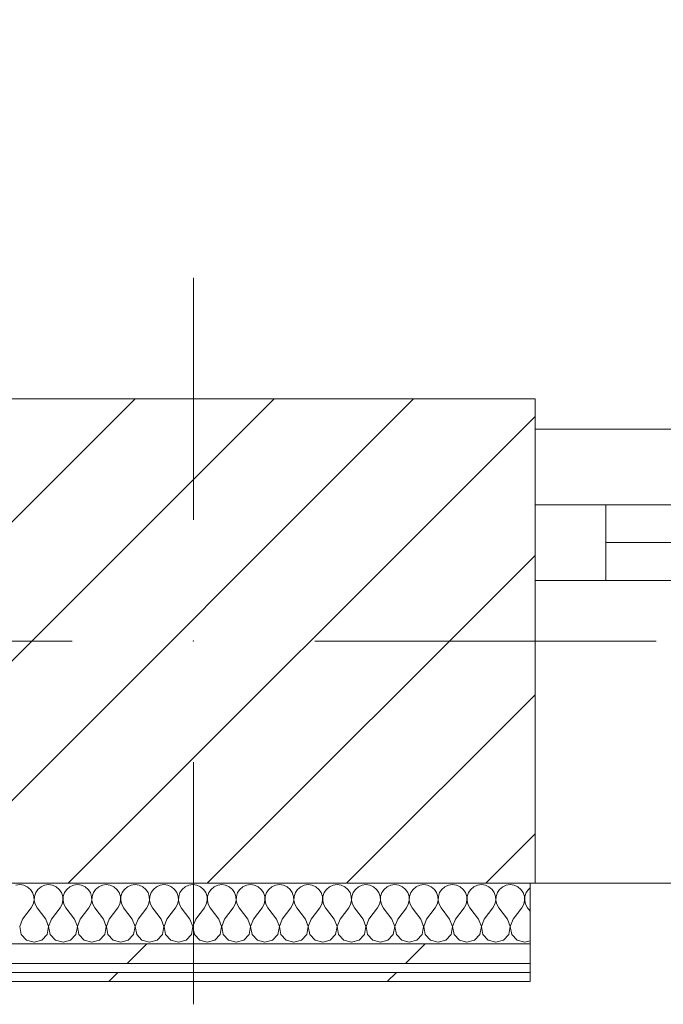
# Model space of a CAD drawing. Header units: millimetres. Extents: x -30280 to 19093, y -18706 to 4378.
# Tile 193 of 206: x -3638 to -3213, y -12419 to -11769. Entities that reach past the tile are written whole.
import ezdxf

# ---------------------------------------------------------------- set-up
doc = ezdxf.new("R2010")
doc.units = ezdxf.units.MM
doc.header["$MEASUREMENT"] = 0
doc.linetypes.add('Wipeout_Contour', pattern=[1000, 0, -1000])
for name, color, linetype in [('02_ACAB_Anotacio Portes', 7, 'Continuous'), ('10_ESTR_Pilars', 7, 'Continuous'), ('12_FAÇ_Façana', 7, 'Continuous'), ('Nuevo_08_E_Envans secs', 7, 'Continuous'), ('Ventanas Archicad', 7, 'Continuous')]:
    doc.layers.add(name, color=color, linetype=linetype)
for name, color, linetype, lineweight in [('02_ACAB_Anotacio Portes_Pluma_Nº__46', 5, 'Continuous', 5), ('10_ESTR_Pilars_Pluma_Nº__20', 1, 'Continuous', 5), ('10_ESTR_Pilars_Pluma_Nº__28', 7, 'Continuous', 20), ('10_ESTR_Pilars_Pluma_Nº__42', 8, 'Continuous', 25), ('12_FAÇ_Façana_Pluma_Nº__1', 7, 'Continuous', 5), ('12_FAÇ_Façana_Pluma_Nº__7', 7, 'Continuous', 5), ('Nuevo_08_E_Envans secs_Pluma_Nº__1', 7, 'Continuous', 5), ('Ventanas Archicad_Pluma_Nº__1', 7, 'Continuous', 5), ('Ventanas Archicad_Pluma_Nº__7', 7, 'Continuous', 5)]:
    doc.layers.add(name, color=color, linetype=linetype, lineweight=lineweight)
for name, color, linetype, lineweight, true_color in [('12_FAÇ_Façana_Pluma_Nº__102', 7, 'Continuous', 5, 0xcccccc), ('Nuevo_08_E_Envans secs_Pluma_Nº__102', 7, 'Continuous', 5, 0xcccccc), ('Nuevo_08_E_Envans secs_Pluma_Nº__171', 171, 'Continuous', 13, 0xaaaaff), ('Nuevo_08_E_Envans secs_Pluma_Nº__177', 7, 'Continuous', 15, 0xf7e046)]:
    doc.layers.add(name, color=color, linetype=linetype, lineweight=lineweight, true_color=true_color)
doc.styles.add('Estilo_Generado_1', font='arial.ttf')
pattern_1 = [(45, (0, 0), (-183.848, 183.848), [195, -65]), (45, (7e-14, 183.85), (-183.8478, 183.8478), [195, -65])]

# ---------------------------------------------------------------- blocks, each defined once
blk = doc.blocks.new('Ventana Vertical Multi-Faja 27')
at = {"layer": 'Ventanas Archicad_Pluma_Nº__1', "color": 7, "linetype": 'Continuous', "lineweight": 5}
for p, q in [((-600, 50), (600, 50)), ((-600, 0), (-550, 0)), ((-550, 0), (-550, -50)), ((-550, 0), (550, 0)), ((-550, -25), (550, -25)), ((-550, -50), (-600, -50)), ((550, -50), (-550, -50)), ((-600, -180), (-600, -155)), ((-600, -250), (600, -250))]:
    blk.add_line(p, q, dxfattribs=at)
at = {"layer": 'Ventanas Archicad_Pluma_Nº__7', "color": 7, "linetype": 'Continuous', "lineweight": 5}
for p, q in [((-600, 50), (-600, 30)), ((-600, 30), (-600, 0)), ((-600, 30), (-600, 0)), ((-600, 0), (-600, -50)), ((-600, 0), (-600, -50)), ((-600, 0), (-600, -50)), ((-600, 0), (-600, -50)), ((-600, -50), (-600, -80)), ((-600, -50), (-600, -80)), ((-600, -80), (-600, -155)), ((-600, -80), (-600, -155)), ((-600, -180), (-600, -230)), ((-600, -230), (-600, -250))]:
    blk.add_line(p, q, dxfattribs=at)
blk = doc.blocks.new('Muro_2_1', base_point=(-1681.11, -12338.98))
at = {"layer": '12_FAÇ_Façana', "linetype": 'Continuous', "lineweight": 0, "true_color": 0x000000}
h = blk.add_hatch(dxfattribs=at)
h.set_pattern_fill('Yeso_0001', color=18, style=0, pattern_type=2)
h.set_pattern_definition([(0, (0, 0), (0, 75), [0, -75])])
h.paths.add_polyline_path([(-3301.11, -12268.98), (-3301.11, -12243.98), (-3411.11, -12243.98), (-3411.11, -12268.98)])
at = {"layer": '12_FAÇ_Façana_Pluma_Nº__102', "linetype": 'Continuous', "lineweight": 0, "true_color": 0xe5e5e5}
blk.add_hatch(color=254, dxfattribs=at).paths.add_polyline_path([(-3411.11, -12168.98), (-3411.11, -12243.98), (-3301.11, -12243.98), (-3301.11, -12058.98)])
at = {"layer": '12_FAÇ_Façana_Pluma_Nº__1', "color": 7, "linetype": 'Continuous', "lineweight": 5}
for p, q in [((-3411.11, -12243.98), (-3411.11, -12268.98)), ((-3301.11, -12243.98), (-3411.11, -12243.98)), ((-3301.11, -12268.98), (-3301.11, -12243.98)), ((-3411.11, -12268.98), (-3301.11, -12268.98))]:
    blk.add_line(p, q, dxfattribs=at)
at = {"layer": '12_FAÇ_Façana_Pluma_Nº__7', "color": 7, "linetype": 'Continuous', "lineweight": 5}
for p, q in [((-3301.11, -12038.98), (-3301.11, -12058.98)), ((-3301.11, -12058.98), (-3301.11, -12088.98)), ((-3301.11, -12058.98), (-3301.11, -12088.98)), ((-3301.11, -12088.98), (-3301.11, -12138.98)), ((-3301.11, -12088.98), (-3301.11, -12138.98)), ((-3301.11, -12138.98), (-3301.11, -12168.98)), ((-3301.11, -12138.98), (-3301.11, -12168.98)), ((-3411.11, -12168.98), (-3411.11, -12243.98)), ((-3301.11, -12168.98), (-3301.11, -12243.98)), ((-3301.11, -12168.98), (-3301.11, -12243.98)), ((-3301.11, -12268.98), (-3301.11, -12318.98)), ((-3301.11, -12318.98), (-3301.11, -12338.98))]:
    blk.add_line(p, q, dxfattribs=at)
at = {"layer": 'Ventanas Archicad', "color": 253, "linetype": 'Continuous', "lineweight": 5, "true_color": 0xa4a4a6, "zscale": 1000}
blk.add_blockref('Ventana Vertical Multi-Faja 27', (-2701.11, -12088.98), dxfattribs=at)
blk = doc.blocks.new('*X471')
at = {"layer": 'Nuevo_08_E_Envans secs_Pluma_Nº__102', "color": 254, "linetype": 'Continuous', "lineweight": 5, "true_color": 0xcccccc}
for p, q in [((-3638.1, -12339.93), (-3640.7, -12340.29)), ((-3635.49, -12340.29), (-3638.1, -12339.93)), ((-3633.09, -12341.35), (-3635.49, -12340.29)), ((-3631.06, -12343.03), (-3633.09, -12341.35)), ((-3629.58, -12345.19), (-3631.06, -12343.03)), ((-3628.74, -12347.68), (-3629.58, -12345.19)), ((-3627.57, -12345.19), (-3628.41, -12347.68)), ((-3626.08, -12343.03), (-3627.57, -12345.19)), ((-3624.05, -12341.35), (-3626.08, -12343.03)), ((-3621.65, -12340.29), (-3624.05, -12341.35)), ((-3619.05, -12339.93), (-3621.65, -12340.29)), ((-3616.45, -12340.29), (-3619.05, -12339.93)), ((-3614.04, -12341.35), (-3616.45, -12340.29)), ((-3612.02, -12343.03), (-3614.04, -12341.35)), ((-3610.53, -12345.19), (-3612.02, -12343.03)), ((-3609.69, -12347.68), (-3610.53, -12345.19)), ((-3608.52, -12345.19), (-3609.36, -12347.68)), ((-3607.03, -12343.03), (-3608.52, -12345.19)), ((-3605.01, -12341.35), (-3607.03, -12343.03)), ((-3602.6, -12340.29), (-3605.01, -12341.35)), ((-3600, -12339.93), (-3602.6, -12340.29)), ((-3597.4, -12340.29), (-3600, -12339.93)), ((-3594.99, -12341.35), (-3597.4, -12340.29)), ((-3592.97, -12343.03), (-3594.99, -12341.35)), ((-3591.48, -12345.19), (-3592.97, -12343.03)), ((-3590.64, -12347.68), (-3591.48, -12345.19)), ((-3589.47, -12345.19), (-3590.31, -12347.68)), ((-3587.98, -12343.03), (-3589.47, -12345.19)), ((-3585.96, -12341.35), (-3587.98, -12343.03)), ((-3583.55, -12340.29), (-3585.96, -12341.35)), ((-3580.95, -12339.93), (-3583.55, -12340.29)), ((-3578.35, -12340.29), (-3580.95, -12339.93)), ((-3575.95, -12341.35), (-3578.35, -12340.29)), ((-3573.92, -12343.03), (-3575.95, -12341.35)), ((-3572.43, -12345.19), (-3573.92, -12343.03)), ((-3571.59, -12347.68), (-3572.43, -12345.19)), ((-3570.42, -12345.19), (-3571.26, -12347.68)), ((-3568.94, -12343.03), (-3570.42, -12345.19)), ((-3566.91, -12341.35), (-3568.94, -12343.03)), ((-3564.51, -12340.29), (-3566.91, -12341.35)), ((-3561.9, -12339.93), (-3564.51, -12340.29)), ((-3559.3, -12340.29), (-3561.9, -12339.93)), ((-3556.9, -12341.35), (-3559.3, -12340.29)), ((-3554.87, -12343.03), (-3556.9, -12341.35)), ((-3553.39, -12345.19), (-3554.87, -12343.03)), ((-3552.55, -12347.68), (-3553.39, -12345.19)), ((-3551.38, -12345.19), (-3552.22, -12347.68)), ((-3549.89, -12343.03), (-3551.38, -12345.19)), ((-3547.86, -12341.35), (-3549.89, -12343.03)), ((-3545.46, -12340.29), (-3547.86, -12341.35)), ((-3542.86, -12339.93), (-3545.46, -12340.29)), ((-3540.25, -12340.29), (-3542.86, -12339.93)), ((-3537.85, -12341.35), (-3540.25, -12340.29)), ((-3535.83, -12343.03), (-3537.85, -12341.35)), ((-3534.34, -12345.19), (-3535.83, -12343.03)), ((-3533.5, -12347.68), (-3534.34, -12345.19)), ((-3532.33, -12345.19), (-3533.17, -12347.68)), ((-3530.84, -12343.03), (-3532.33, -12345.19)), ((-3528.82, -12341.35), (-3530.84, -12343.03)), ((-3526.41, -12340.29), (-3528.82, -12341.35)), ((-3523.81, -12339.93), (-3526.41, -12340.29)), ((-3521.21, -12340.29), (-3523.81, -12339.93)), ((-3518.8, -12341.35), (-3521.21, -12340.29)), ((-3516.78, -12343.03), (-3518.8, -12341.35)), ((-3515.29, -12345.19), (-3516.78, -12343.03)), ((-3514.45, -12347.68), (-3515.29, -12345.19)), ((-3513.28, -12345.19), (-3514.12, -12347.68)), ((-3511.79, -12343.03), (-3513.28, -12345.19)), ((-3509.77, -12341.35), (-3511.79, -12343.03)), ((-3507.36, -12340.29), (-3509.77, -12341.35)), ((-3504.76, -12339.93), (-3507.36, -12340.29)), ((-3502.16, -12340.29), (-3504.76, -12339.93)), ((-3499.75, -12341.35), (-3502.16, -12340.29)), ((-3497.73, -12343.03), (-3499.75, -12341.35)), ((-3496.24, -12345.19), (-3497.73, -12343.03)), ((-3495.4, -12347.68), (-3496.24, -12345.19)), ((-3494.23, -12345.19), (-3495.07, -12347.68)), ((-3492.74, -12343.03), (-3494.23, -12345.19)), ((-3490.72, -12341.35), (-3492.74, -12343.03)), ((-3488.32, -12340.29), (-3490.72, -12341.35)), ((-3485.71, -12339.93), (-3488.32, -12340.29)), ((-3483.11, -12340.29), (-3485.71, -12339.93)), ((-3480.71, -12341.35), (-3483.11, -12340.29)), ((-3478.68, -12343.03), (-3480.71, -12341.35)), ((-3477.2, -12345.19), (-3478.68, -12343.03)), ((-3476.36, -12347.68), (-3477.2, -12345.19)), ((-3475.19, -12345.19), (-3476.02, -12347.68)), ((-3473.7, -12343.03), (-3475.19, -12345.19)), ((-3471.67, -12341.35), (-3473.7, -12343.03)), ((-3469.27, -12340.29), (-3471.67, -12341.35)), ((-3466.67, -12339.93), (-3469.27, -12340.29)), ((-3464.06, -12340.29), (-3466.67, -12339.93)), ((-3461.66, -12341.35), (-3464.06, -12340.29)), ((-3459.64, -12343.03), (-3461.66, -12341.35)), ((-3458.15, -12345.19), (-3459.64, -12343.03)), ((-3457.31, -12347.68), (-3458.15, -12345.19)), ((-3456.14, -12345.19), (-3456.98, -12347.68)), ((-3454.65, -12343.03), (-3456.14, -12345.19)), ((-3452.63, -12341.35), (-3454.65, -12343.03)), ((-3450.22, -12340.29), (-3452.63, -12341.35)), ((-3447.62, -12339.93), (-3450.22, -12340.29)), ((-3445.02, -12340.29), (-3447.62, -12339.93)), ((-3442.61, -12341.35), (-3445.02, -12340.29)), ((-3440.59, -12343.03), (-3442.61, -12341.35)), ((-3439.1, -12345.19), (-3440.59, -12343.03)), ((-3438.26, -12347.68), (-3439.1, -12345.19)), ((-3437.09, -12345.19), (-3437.93, -12347.68)), ((-3435.6, -12343.03), (-3437.09, -12345.19)), ((-3433.58, -12341.35), (-3435.6, -12343.03)), ((-3431.17, -12340.29), (-3433.58, -12341.35)), ((-3428.57, -12339.93), (-3431.17, -12340.29)), ((-3425.97, -12340.29), (-3428.57, -12339.93)), ((-3423.56, -12341.35), (-3425.97, -12340.29)), ((-3421.54, -12343.03), (-3423.56, -12341.35)), ((-3420.05, -12345.19), (-3421.54, -12343.03)), ((-3419.21, -12347.68), (-3420.05, -12345.19)), ((-3418.04, -12345.19), (-3418.88, -12347.68)), ((-3416.55, -12343.03), (-3418.04, -12345.19)), ((-3414.53, -12341.35), (-3416.55, -12343.03)), ((-3412.13, -12340.29), (-3414.53, -12341.35)), ((-3409.52, -12339.93), (-3412.13, -12340.29)), ((-3406.92, -12340.29), (-3409.52, -12339.93)), ((-3404.52, -12341.35), (-3406.92, -12340.29)), ((-3402.49, -12343.03), (-3404.52, -12341.35)), ((-3401.01, -12345.19), (-3402.49, -12343.03)), ((-3400.17, -12347.68), (-3401.01, -12345.19)), ((-3398.99, -12345.19), (-3399.83, -12347.68)), ((-3397.51, -12343.03), (-3398.99, -12345.19)), ((-3395.48, -12341.35), (-3397.51, -12343.03)), ((-3393.08, -12340.29), (-3395.48, -12341.35)), ((-3390.48, -12339.93), (-3393.08, -12340.29)), ((-3387.87, -12340.29), (-3390.48, -12339.93)), ((-3385.47, -12341.35), (-3387.87, -12340.29)), ((-3383.45, -12343.03), (-3385.47, -12341.35)), ((-3381.96, -12345.19), (-3383.45, -12343.03)), ((-3381.12, -12347.68), (-3381.96, -12345.19)), ((-3379.95, -12345.19), (-3380.79, -12347.68)), ((-3378.46, -12343.03), (-3379.95, -12345.19)), ((-3376.44, -12341.35), (-3378.46, -12343.03)), ((-3374.03, -12340.29), (-3376.44, -12341.35)), ((-3371.43, -12339.93), (-3374.03, -12340.29)), ((-3368.83, -12340.29), (-3371.43, -12339.93)), ((-3366.42, -12341.35), (-3368.83, -12340.29)), ((-3364.4, -12343.03), (-3366.42, -12341.35)), ((-3362.91, -12345.19), (-3364.4, -12343.03)), ((-3362.07, -12347.68), (-3362.91, -12345.19)), ((-3360.9, -12345.19), (-3361.74, -12347.68)), ((-3359.41, -12343.03), (-3360.9, -12345.19)), ((-3357.39, -12341.35), (-3359.41, -12343.03)), ((-3354.98, -12340.29), (-3357.39, -12341.35)), ((-3352.38, -12339.93), (-3354.98, -12340.29)), ((-3349.78, -12340.29), (-3352.38, -12339.93)), ((-3347.37, -12341.35), (-3349.78, -12340.29)), ((-3345.35, -12343.03), (-3347.37, -12341.35)), ((-3343.86, -12345.19), (-3345.35, -12343.03)), ((-3343.02, -12347.68), (-3343.86, -12345.19)), ((-3341.85, -12345.19), (-3342.69, -12347.68)), ((-3340.36, -12343.03), (-3341.85, -12345.19)), ((-3338.34, -12341.35), (-3340.36, -12343.03)), ((-3335.94, -12340.29), (-3338.34, -12341.35)), ((-3333.33, -12339.93), (-3335.94, -12340.29)), ((-3330.73, -12340.29), (-3333.33, -12339.93)), ((-3328.33, -12341.35), (-3330.73, -12340.29)), ((-3326.3, -12343.03), (-3328.33, -12341.35)), ((-3324.81, -12345.19), (-3326.3, -12343.03)), ((-3323.98, -12347.68), (-3324.81, -12345.19)), ((-3322.8, -12345.19), (-3323.64, -12347.68)), ((-3321.32, -12343.03), (-3322.8, -12345.19)), ((-3319.29, -12341.35), (-3321.32, -12343.03)), ((-3316.89, -12340.29), (-3319.29, -12341.35)), ((-3314.29, -12339.93), (-3316.89, -12340.29)), ((-3311.68, -12340.29), (-3314.29, -12339.93)), ((-3309.28, -12341.35), (-3311.68, -12340.29)), ((-3307.26, -12343.03), (-3309.28, -12341.35)), ((-3305.77, -12345.19), (-3307.26, -12343.03)), ((-3304.93, -12347.68), (-3305.77, -12345.19)), ((-3303.76, -12345.19), (-3304.6, -12347.68)), ((-3302.27, -12343.03), (-3303.76, -12345.19)), ((-3301.11, -12342.07), (-3302.27, -12343.03)), ((-3629.2, -12352.87), (-3628.61, -12350.31)), ((-3628.61, -12350.31), (-3628.74, -12347.68)), ((-3628.41, -12347.68), (-3628.53, -12350.31)), ((-3628.53, -12350.31), (-3627.94, -12352.87)), ((-3610.16, -12352.87), (-3609.56, -12350.31)), ((-3609.56, -12350.31), (-3609.69, -12347.68)), ((-3609.36, -12347.68), (-3609.49, -12350.31)), ((-3609.49, -12350.31), (-3608.89, -12352.87)), ((-3591.11, -12352.87), (-3590.51, -12350.31)), ((-3590.51, -12350.31), (-3590.64, -12347.68)), ((-3590.31, -12347.68), (-3590.44, -12350.31)), ((-3590.44, -12350.31), (-3589.84, -12352.87)), ((-3572.06, -12352.87), (-3571.47, -12350.31)), ((-3571.47, -12350.31), (-3571.59, -12347.68)), ((-3571.26, -12347.68), (-3571.39, -12350.31)), ((-3571.39, -12350.31), (-3570.8, -12352.87)), ((-3553.01, -12352.87), (-3552.42, -12350.31)), ((-3552.42, -12350.31), (-3552.55, -12347.68)), ((-3552.22, -12347.68), (-3552.34, -12350.31)), ((-3552.34, -12350.31), (-3551.75, -12352.87)), ((-3533.97, -12352.87), (-3533.37, -12350.31)), ((-3533.37, -12350.31), (-3533.5, -12347.68)), ((-3533.17, -12347.68), (-3533.29, -12350.31)), ((-3533.29, -12350.31), (-3532.7, -12352.87)), ((-3514.92, -12352.87), (-3514.32, -12350.31)), ((-3514.32, -12350.31), (-3514.45, -12347.68)), ((-3514.12, -12347.68), (-3514.25, -12350.31)), ((-3514.25, -12350.31), (-3513.65, -12352.87)), ((-3495.87, -12352.87), (-3495.28, -12350.31)), ((-3495.28, -12350.31), (-3495.4, -12347.68)), ((-3495.07, -12347.68), (-3495.2, -12350.31)), ((-3495.2, -12350.31), (-3494.6, -12352.87)), ((-3476.82, -12352.87), (-3476.23, -12350.31)), ((-3476.23, -12350.31), (-3476.36, -12347.68)), ((-3476.02, -12347.68), (-3476.15, -12350.31)), ((-3476.15, -12350.31), (-3475.56, -12352.87)), ((-3457.78, -12352.87), (-3457.18, -12350.31)), ((-3457.18, -12350.31), (-3457.31, -12347.68)), ((-3456.98, -12347.68), (-3457.1, -12350.31)), ((-3457.1, -12350.31), (-3456.51, -12352.87)), ((-3438.73, -12352.87), (-3438.13, -12350.31)), ((-3438.13, -12350.31), (-3438.26, -12347.68)), ((-3437.93, -12347.68), (-3438.06, -12350.31)), ((-3438.06, -12350.31), (-3437.46, -12352.87)), ((-3419.68, -12352.87), (-3419.09, -12350.31)), ((-3419.09, -12350.31), (-3419.21, -12347.68)), ((-3418.88, -12347.68), (-3419.01, -12350.31)), ((-3419.01, -12350.31), (-3418.41, -12352.87)), ((-3400.63, -12352.87), (-3400.04, -12350.31)), ((-3400.04, -12350.31), (-3400.17, -12347.68)), ((-3399.83, -12347.68), (-3399.96, -12350.31)), ((-3399.96, -12350.31), (-3399.37, -12352.87)), ((-3381.59, -12352.87), (-3380.99, -12350.31)), ((-3380.99, -12350.31), (-3381.12, -12347.68)), ((-3380.79, -12347.68), (-3380.91, -12350.31)), ((-3380.91, -12350.31), (-3380.32, -12352.87)), ((-3362.54, -12352.87), (-3361.94, -12350.31)), ((-3361.94, -12350.31), (-3362.07, -12347.68)), ((-3361.74, -12347.68), (-3361.87, -12350.31)), ((-3361.87, -12350.31), (-3361.27, -12352.87)), ((-3343.49, -12352.87), (-3342.9, -12350.31)), ((-3342.9, -12350.31), (-3343.02, -12347.68)), ((-3342.69, -12347.68), (-3342.82, -12350.31)), ((-3342.82, -12350.31), (-3342.22, -12352.87)), ((-3324.44, -12352.87), (-3323.85, -12350.31)), ((-3323.85, -12350.31), (-3323.98, -12347.68)), ((-3323.64, -12347.68), (-3323.77, -12350.31)), ((-3323.77, -12350.31), (-3323.18, -12352.87)), ((-3305.4, -12352.87), (-3304.8, -12350.31)), ((-3304.8, -12350.31), (-3304.93, -12347.68)), ((-3304.6, -12347.68), (-3304.72, -12350.31)), ((-3304.72, -12350.31), (-3304.13, -12352.87)), ((-3636.19, -12362.79), (-3630.48, -12355.17)), ((-3630.48, -12355.17), (-3629.2, -12352.87)), ((-3627.94, -12352.87), (-3626.67, -12355.17)), ((-3620.95, -12362.79), (-3626.67, -12355.17)), ((-3617.14, -12362.79), (-3611.43, -12355.17)), ((-3611.43, -12355.17), (-3610.16, -12352.87)), ((-3608.89, -12352.87), (-3607.62, -12355.17)), ((-3601.9, -12362.79), (-3607.62, -12355.17)), ((-3598.1, -12362.79), (-3592.38, -12355.17)), ((-3592.38, -12355.17), (-3591.11, -12352.87)), ((-3589.84, -12352.87), (-3588.57, -12355.17)), ((-3582.86, -12362.79), (-3588.57, -12355.17)), ((-3579.05, -12362.79), (-3573.33, -12355.17)), ((-3573.33, -12355.17), (-3572.06, -12352.87)), ((-3570.8, -12352.87), (-3569.52, -12355.17)), ((-3563.81, -12362.79), (-3569.52, -12355.17)), ((-3560, -12362.79), (-3554.29, -12355.17)), ((-3554.29, -12355.17), (-3553.01, -12352.87)), ((-3551.75, -12352.87), (-3550.48, -12355.17)), ((-3544.76, -12362.79), (-3550.48, -12355.17)), ((-3540.95, -12362.79), (-3535.24, -12355.17)), ((-3535.24, -12355.17), (-3533.97, -12352.87)), ((-3532.7, -12352.87), (-3531.43, -12355.17)), ((-3525.71, -12362.79), (-3531.43, -12355.17)), ((-3521.9, -12362.79), (-3516.19, -12355.17)), ((-3516.19, -12355.17), (-3514.92, -12352.87)), ((-3513.65, -12352.87), (-3512.38, -12355.17)), ((-3506.67, -12362.79), (-3512.38, -12355.17)), ((-3502.86, -12362.79), (-3497.14, -12355.17)), ((-3497.14, -12355.17), (-3495.87, -12352.87)), ((-3494.6, -12352.87), (-3493.33, -12355.17)), ((-3487.62, -12362.79), (-3493.33, -12355.17)), ((-3483.81, -12362.79), (-3478.1, -12355.17)), ((-3478.1, -12355.17), (-3476.82, -12352.87)), ((-3475.56, -12352.87), (-3474.29, -12355.17)), ((-3468.57, -12362.79), (-3474.29, -12355.17)), ((-3464.76, -12362.79), (-3459.05, -12355.17)), ((-3459.05, -12355.17), (-3457.78, -12352.87)), ((-3456.51, -12352.87), (-3455.24, -12355.17)), ((-3449.52, -12362.79), (-3455.24, -12355.17)), ((-3445.71, -12362.79), (-3440, -12355.17)), ((-3440, -12355.17), (-3438.73, -12352.87)), ((-3437.46, -12352.87), (-3436.19, -12355.17)), ((-3430.48, -12362.79), (-3436.19, -12355.17)), ((-3426.67, -12362.79), (-3420.95, -12355.17)), ((-3420.95, -12355.17), (-3419.68, -12352.87)), ((-3418.41, -12352.87), (-3417.14, -12355.17)), ((-3411.43, -12362.79), (-3417.14, -12355.17)), ((-3407.62, -12362.79), (-3401.9, -12355.17)), ((-3401.9, -12355.17), (-3400.63, -12352.87)), ((-3399.37, -12352.87), (-3398.1, -12355.17)), ((-3392.38, -12362.79), (-3398.1, -12355.17)), ((-3388.57, -12362.79), (-3382.86, -12355.17)), ((-3382.86, -12355.17), (-3381.59, -12352.87)), ((-3380.32, -12352.87), (-3379.05, -12355.17)), ((-3373.33, -12362.79), (-3379.05, -12355.17)), ((-3369.52, -12362.79), (-3363.81, -12355.17)), ((-3363.81, -12355.17), (-3362.54, -12352.87)), ((-3361.27, -12352.87), (-3360, -12355.17)), ((-3354.29, -12362.79), (-3360, -12355.17)), ((-3350.48, -12362.79), (-3344.76, -12355.17)), ((-3344.76, -12355.17), (-3343.49, -12352.87)), ((-3342.22, -12352.87), (-3340.95, -12355.17)), ((-3335.24, -12362.79), (-3340.95, -12355.17)), ((-3331.43, -12362.79), (-3325.71, -12355.17)), ((-3325.71, -12355.17), (-3324.44, -12352.87)), ((-3323.18, -12352.87), (-3321.9, -12355.17)), ((-3316.19, -12362.79), (-3321.9, -12355.17)), ((-3312.38, -12362.79), (-3306.67, -12355.17)), ((-3306.67, -12355.17), (-3305.4, -12352.87)), ((-3304.13, -12352.87), (-3302.86, -12355.17)), ((-3301.11, -12357.5), (-3302.86, -12355.17)), ((-3636.19, -12362.79), (-3638.06, -12367.64)), ((-3619.09, -12367.64), (-3620.95, -12362.79)), ((-3617.14, -12362.79), (-3619.01, -12367.64)), ((-3600.04, -12367.64), (-3601.9, -12362.79)), ((-3598.1, -12362.79), (-3599.96, -12367.64)), ((-3580.99, -12367.64), (-3582.86, -12362.79)), ((-3579.05, -12362.79), (-3580.91, -12367.64)), ((-3561.94, -12367.64), (-3563.81, -12362.79)), ((-3560, -12362.79), (-3561.87, -12367.64)), ((-3542.9, -12367.64), (-3544.76, -12362.79)), ((-3540.95, -12362.79), (-3542.82, -12367.64)), ((-3523.85, -12367.64), (-3525.71, -12362.79)), ((-3521.9, -12362.79), (-3523.77, -12367.64)), ((-3504.8, -12367.64), (-3506.67, -12362.79)), ((-3502.86, -12362.79), (-3504.72, -12367.64)), ((-3485.75, -12367.64), (-3487.62, -12362.79)), ((-3483.81, -12362.79), (-3485.68, -12367.64)), ((-3466.71, -12367.64), (-3468.57, -12362.79)), ((-3464.76, -12362.79), (-3466.63, -12367.64)), ((-3447.66, -12367.64), (-3449.52, -12362.79)), ((-3445.71, -12362.79), (-3447.58, -12367.64)), ((-3428.61, -12367.64), (-3430.48, -12362.79)), ((-3426.67, -12362.79), (-3428.53, -12367.64)), ((-3409.56, -12367.64), (-3411.43, -12362.79)), ((-3407.62, -12362.79), (-3409.49, -12367.64)), ((-3390.51, -12367.64), (-3392.38, -12362.79)), ((-3388.57, -12362.79), (-3390.44, -12367.64)), ((-3371.47, -12367.64), (-3373.33, -12362.79)), ((-3369.52, -12362.79), (-3371.39, -12367.64)), ((-3352.42, -12367.64), (-3354.29, -12362.79)), ((-3350.48, -12362.79), (-3352.34, -12367.64)), ((-3333.37, -12367.64), (-3335.24, -12362.79)), ((-3331.43, -12362.79), (-3333.29, -12367.64)), ((-3314.32, -12367.64), (-3316.19, -12362.79)), ((-3312.38, -12362.79), (-3314.25, -12367.64)), ((-3638.06, -12367.64), (-3637.09, -12372.76)), ((-3620.05, -12372.76), (-3619.09, -12367.64)), ((-3619.01, -12367.64), (-3618.04, -12372.76)), ((-3601.01, -12372.76), (-3600.04, -12367.64)), ((-3599.96, -12367.64), (-3598.99, -12372.76)), ((-3581.96, -12372.76), (-3580.99, -12367.64)), ((-3580.91, -12367.64), (-3579.95, -12372.76)), ((-3562.91, -12372.76), (-3561.94, -12367.64)), ((-3561.87, -12367.64), (-3560.9, -12372.76)), ((-3543.86, -12372.76), (-3542.9, -12367.64)), ((-3542.82, -12367.64), (-3541.85, -12372.76)), ((-3524.81, -12372.76), (-3523.85, -12367.64)), ((-3523.77, -12367.64), (-3522.8, -12372.76)), ((-3505.77, -12372.76), (-3504.8, -12367.64)), ((-3504.72, -12367.64), (-3503.76, -12372.76)), ((-3486.72, -12372.76), (-3485.75, -12367.64)), ((-3485.68, -12367.64), (-3484.71, -12372.76)), ((-3467.67, -12372.76), (-3466.71, -12367.64)), ((-3466.63, -12367.64), (-3465.66, -12372.76)), ((-3448.62, -12372.76), (-3447.66, -12367.64)), ((-3447.58, -12367.64), (-3446.61, -12372.76)), ((-3429.58, -12372.76), (-3428.61, -12367.64)), ((-3428.53, -12367.64), (-3427.57, -12372.76)), ((-3410.53, -12372.76), (-3409.56, -12367.64)), ((-3409.49, -12367.64), (-3408.52, -12372.76)), ((-3391.48, -12372.76), (-3390.51, -12367.64)), ((-3390.44, -12367.64), (-3389.47, -12372.76)), ((-3372.43, -12372.76), (-3371.47, -12367.64)), ((-3371.39, -12367.64), (-3370.42, -12372.76)), ((-3353.39, -12372.76), (-3352.42, -12367.64)), ((-3352.34, -12367.64), (-3351.38, -12372.76)), ((-3334.34, -12372.76), (-3333.37, -12367.64)), ((-3333.29, -12367.64), (-3332.33, -12372.76)), ((-3315.29, -12372.76), (-3314.32, -12367.64)), ((-3314.25, -12367.64), (-3313.28, -12372.76)), ((-3637.09, -12372.76), (-3633.58, -12376.6)), ((-3633.58, -12376.6), (-3628.57, -12378.02)), ((-3628.57, -12378.02), (-3623.56, -12376.6)), ((-3623.56, -12376.6), (-3620.05, -12372.76)), ((-3618.04, -12372.76), (-3614.53, -12376.6)), ((-3614.53, -12376.6), (-3609.52, -12378.02)), ((-3609.52, -12378.02), (-3604.52, -12376.6)), ((-3604.52, -12376.6), (-3601.01, -12372.76)), ((-3598.99, -12372.76), (-3595.48, -12376.6)), ((-3595.48, -12376.6), (-3590.48, -12378.02)), ((-3590.48, -12378.02), (-3585.47, -12376.6)), ((-3585.47, -12376.6), (-3581.96, -12372.76)), ((-3579.95, -12372.76), (-3576.44, -12376.6)), ((-3576.44, -12376.6), (-3571.43, -12378.02)), ((-3571.43, -12378.02), (-3566.42, -12376.6)), ((-3566.42, -12376.6), (-3562.91, -12372.76)), ((-3560.9, -12372.76), (-3557.39, -12376.6)), ((-3557.39, -12376.6), (-3552.38, -12378.02)), ((-3552.38, -12378.02), (-3547.37, -12376.6)), ((-3547.37, -12376.6), (-3543.86, -12372.76)), ((-3541.85, -12372.76), (-3538.34, -12376.6)), ((-3538.34, -12376.6), (-3533.33, -12378.02)), ((-3533.33, -12378.02), (-3528.33, -12376.6)), ((-3528.33, -12376.6), (-3524.81, -12372.76)), ((-3522.8, -12372.76), (-3519.29, -12376.6)), ((-3519.29, -12376.6), (-3514.29, -12378.02)), ((-3514.29, -12378.02), (-3509.28, -12376.6)), ((-3509.28, -12376.6), (-3505.77, -12372.76)), ((-3503.76, -12372.76), (-3500.25, -12376.6)), ((-3500.25, -12376.6), (-3495.24, -12378.02)), ((-3495.24, -12378.02), (-3490.23, -12376.6)), ((-3490.23, -12376.6), (-3486.72, -12372.76)), ((-3484.71, -12372.76), (-3481.2, -12376.6)), ((-3481.2, -12376.6), (-3476.19, -12378.02)), ((-3476.19, -12378.02), (-3471.18, -12376.6)), ((-3471.18, -12376.6), (-3467.67, -12372.76)), ((-3465.66, -12372.76), (-3462.15, -12376.6)), ((-3462.15, -12376.6), (-3457.14, -12378.02)), ((-3457.14, -12378.02), (-3452.14, -12376.6)), ((-3452.14, -12376.6), (-3448.62, -12372.76)), ((-3446.61, -12372.76), (-3443.1, -12376.6)), ((-3443.1, -12376.6), (-3438.1, -12378.02)), ((-3438.1, -12378.02), (-3433.09, -12376.6)), ((-3433.09, -12376.6), (-3429.58, -12372.76)), ((-3427.57, -12372.76), (-3424.05, -12376.6)), ((-3424.05, -12376.6), (-3419.05, -12378.02)), ((-3419.05, -12378.02), (-3414.04, -12376.6)), ((-3414.04, -12376.6), (-3410.53, -12372.76)), ((-3408.52, -12372.76), (-3405.01, -12376.6)), ((-3405.01, -12376.6), (-3400, -12378.02)), ((-3400, -12378.02), (-3394.99, -12376.6)), ((-3394.99, -12376.6), (-3391.48, -12372.76)), ((-3389.47, -12372.76), (-3385.96, -12376.6)), ((-3385.96, -12376.6), (-3380.95, -12378.02)), ((-3380.95, -12378.02), (-3375.95, -12376.6)), ((-3375.95, -12376.6), (-3372.43, -12372.76)), ((-3370.42, -12372.76), (-3366.91, -12376.6)), ((-3366.91, -12376.6), (-3361.9, -12378.02)), ((-3361.9, -12378.02), (-3356.9, -12376.6)), ((-3356.9, -12376.6), (-3353.39, -12372.76)), ((-3351.38, -12372.76), (-3347.86, -12376.6)), ((-3347.86, -12376.6), (-3342.86, -12378.02)), ((-3342.86, -12378.02), (-3337.85, -12376.6)), ((-3337.85, -12376.6), (-3334.34, -12372.76)), ((-3332.33, -12372.76), (-3328.82, -12376.6)), ((-3328.82, -12376.6), (-3323.81, -12378.02)), ((-3323.81, -12378.02), (-3318.8, -12376.6)), ((-3318.8, -12376.6), (-3315.29, -12372.76)), ((-3313.28, -12372.76), (-3309.77, -12376.6)), ((-3309.77, -12376.6), (-3304.76, -12378.02)), ((-3304.76, -12378.02), (-3301.11, -12376.99))]:
    blk.add_line(p, q, dxfattribs=at)
blk = doc.blocks.new('Muro_126_1', base_point=(-5836.11, -12403.98))
at = {"color": 254, "linetype": 'Wipeout_Contour', "lineweight": 0, "ltscale": 53018.862668}
blk.add_wipeout([(-5836.11, -12391.98), (-3301.11, -12391.98), (-3301.11, -12378.98), (-5836.11, -12378.98)], dxfattribs=at).dxf.layer = 'Nuevo_08_E_Envans secs'
at = {"color": 254, "linetype": 'Wipeout_Contour', "lineweight": 0, "ltscale": 53076.863773}
blk.add_wipeout([(-5836.11, -12403.98), (-3301.11, -12403.98), (-3301.11, -12397.98), (-5836.11, -12397.98)], dxfattribs=at).dxf.layer = 'Nuevo_08_E_Envans secs'
at = {"layer": 'Nuevo_08_E_Envans secs_Pluma_Nº__171', "linetype": 'Continuous', "lineweight": 13, "true_color": 0xaaaaff}
h = blk.add_hatch(dxfattribs=at)
h.set_pattern_fill('Panellat_HPL_0001', color=161, style=0, pattern_type=2)
h.set_pattern_definition(pattern_1)
h.paths.add_polyline_path([(-5836.11, -12403.98), (-3301.11, -12403.98), (-3301.11, -12397.98), (-5836.11, -12397.98)])
at = {"layer": 'Nuevo_08_E_Envans secs_Pluma_Nº__177', "linetype": 'Continuous', "lineweight": 15, "true_color": 0xf7e046}
h = blk.add_hatch(dxfattribs=at)
h.set_pattern_fill('Panellat_HPL_0001', color=53, style=0, pattern_type=2)
h.set_pattern_definition(pattern_1)
h.paths.add_polyline_path([(-5836.11, -12391.98), (-3301.11, -12391.98), (-3301.11, -12378.98), (-5836.11, -12378.98)])
at = {"layer": 'Nuevo_08_E_Envans secs_Pluma_Nº__1', "color": 7, "linetype": 'Continuous', "lineweight": 5}
for p, q in [((-5836.11, -12378.98), (-3301.11, -12378.98)), ((-5836.11, -12391.98), (-3301.11, -12391.98)), ((-5836.11, -12397.98), (-3301.11, -12397.98))]:
    blk.add_line(p, q, dxfattribs=at)
at = {"layer": 'Nuevo_08_E_Envans secs_Pluma_Nº__1', "color": 7, "linetype": 'Continuous', "lineweight": 5, "flags": 128}
for points in [[(-3301.11, -12378.98), (-3301.11, -12338.98)], [(-3301.11, -12391.98), (-3301.11, -12378.98)], [(-3301.11, -12397.98), (-3301.11, -12391.98)], [(-3301.11, -12403.98), (-3301.11, -12397.98)], [(-5836.11, -12403.98), (-3301.11, -12403.98)]]:
    blk.add_lwpolyline(points, dxfattribs=at)
at = {"layer": 'Nuevo_08_E_Envans secs', "color": 7, "lineweight": 20}
blk.add_blockref('*X471', (0, 0), dxfattribs=at)
blk = doc.blocks.new('Pilar_14_1', base_point=(-3523.39, -12178.98))
at = {"color": 254, "linetype": 'Wipeout_Contour', "lineweight": 0, "ltscale": 50721.287343}
blk.add_wipeout([(-3748.89, -12338.98), (-3297.89, -12338.98), (-3297.89, -12018.98), (-3748.89, -12018.98)], dxfattribs=at).dxf.layer = '10_ESTR_Pilars'
at = {"layer": '10_ESTR_Pilars_Pluma_Nº__42', "linetype": 'Continuous', "lineweight": 25}
h = blk.add_hatch(dxfattribs=at)
h.set_pattern_fill('00_GCT_trama_45º_e1_400__05', color=8, style=0, pattern_type=2)
h.set_pattern_definition([(45, (0, 0), (-45.96194, 45.96194), [])])
h.paths.add_polyline_path([(-3748.89, -12338.98), (-3297.89, -12338.98), (-3297.89, -12018.98), (-3748.89, -12018.98)])
at = {"layer": '10_ESTR_Pilars_Pluma_Nº__20', "color": 1, "linetype": 'Continuous', "lineweight": 5}
for p, q in [((-3523.39, -12098.98), (-3523.39, -11938.98)), ((-3603.39, -12178.98), (-3828.89, -12178.98)), ((-3443.39, -12178.98), (-3217.89, -12178.98)), ((-3523.39, -12258.98), (-3523.39, -12418.98))]:
    blk.add_line(p, q, dxfattribs=at)
blk.add_point((-3523.39, -12178.98), dxfattribs=at)
at = {"layer": '10_ESTR_Pilars_Pluma_Nº__28', "color": 7, "linetype": 'Continuous', "lineweight": 20, "flags": 128}
blk.add_lwpolyline([(-3748.89, -12338.98), (-3297.89, -12338.98), (-3297.89, -12018.98), (-3748.89, -12018.98)], close=True, dxfattribs=at)
blk = doc.blocks.new('Etiqueta_43_1', base_point=(-2701.11, -10750.86))
at = {"layer": '02_ACAB_Anotacio Portes_Pluma_Nº__46', "color": 5, "lineweight": 5, "insert": (-2701.11, -11089), "char_height": 300, "attachment_point": 2, "style": 'Estilo_Generado_1'}
blk.add_mtext('\\A1;{\\pqc;\\pt0,46000;\\fArial|b0|i0|c0|p0;\\W1.000000;F01\\fArial|b0|i0|c0|p0;\\W1.000000;\\A1{\\H.66x;\\S^  ;}\\fArial|b0|i0|c0|p0;\\W1.000000;\\fArial|b0|i0|c0|p0;\\W1.000000;\\A1{\\H.66x;\\S^  ;}\\fArial|b0|i0|c0|p0;\\W1.000000; \\fArial|b0|i0|c0|p0;\\W1.000000;\\fArial|b0|i0|c0|p0;\\W1.000000;\\fArial|b0|i0|c0|p0;\\W1.000000;\\fArial|b0|i0|c0|p0;\\W1.000000;\\fArial|b0|i0|c0|p0;\\W1.000000;\\fArial|b0|i0|c0|p0;\\W1.000000;\\fArial|b0|i0|c0|p0;\\W1.000000;\\fArial|b0|i0|c0|p0;\\W1.000000;\\fArial|b0|i0|c0|p0;\\W1.000000;\\fArial|b0|i0|c0|p0;\\W1.000000;\\fArial|b0|i0|c0|p0;\\W1.000000;\\fArial|b0|i0|c0|p0;\\W1.000000;\\fArial|b0|i0|c0|p0;\\W1.000000;\\fArial|b0|i0|c0|p0;\\W1.000000;\\fArial|b0|i0|c0|p0;\\W1.000000;\\fArial|b0|i0|c0|p0;\\W1.000000;\\fArial|b0|i0|c0|p0;\\W1.000000;\\fArial|b0|i0|c0|p0;\\W1.000000;\\fArial|b0|i0|c0|p0;\\W1.000000;\\fArial|b0|i0|c0|p0;\\W1.000000;\\fArial|b0|i0|c0|p0;\\W1.000000;\\fArial|b0|i0|c0|p0;\\W1.000000;\\fArial|b0|i0|c0|p0;\\W1.000000;\\fArial|b0|i0|c0|p0;\\W1.000000;\\fArial|b0|i0|c0|p0;\\W1.000000;\\fArial|b0|i0|c0|p0;\\W1.000000;\\fArial|b0|i0|c0|p0;\\W1.000000;\\fArial|b0|i0|c0|p0;\\W1.000000;\\fArial|b0|i0|c0|p0;\\W1.000000;\\fArial|b0|i0|c0|p0;\\W1.000000;\\fArial|b0|i0|c0|p0;\\W1.000000;\\fArial|b0|i0|c0|p0;\\W1.000000;\\fArial|b0|i0|c0|p0;\\W1.000000;\\fArial|b0|i0|c0|p0;\\W1.000000;\\fArial|b0|i0|c0|p0;\\W1.000000;\\fArial|b0|i0|c0|p0;\\W1.000000;\\fArial|b0|i0|c0|p0;\\W1.000000;\\fArial|b0|i0|c0|p0;\\W1.000000;\\fArial|b0|i0|c0|p0;\\W1.000000;\\fArial|b0|i0|c0|p0;\\W1.000000;\\fArial|b0|i0|c0|p0;\\W1.000000;\\fArial|b0|i0|c0|p0;\\W1.000000;\\fArial|b0|i0|c0|p0;\\W1.000000;}', dxfattribs=at)

msp = doc.modelspace()

# ---------------------------------------------------------------- block references
at = {"layer": '12_FAÇ_Façana', "color": 7, "lineweight": 20}
msp.add_blockref('Muro_2_1', (-1681.11, -12338.98), dxfattribs=at)

# ---------------------------------------------------------------- next in the draw order: block references
at = {"layer": 'Nuevo_08_E_Envans secs', "color": 7, "lineweight": 20}
msp.add_blockref('Muro_126_1', (-5836.11, -12403.98), dxfattribs=at)

# ---------------------------------------------------------------- next in the draw order: block references
at = {"layer": '10_ESTR_Pilars', "color": 7, "lineweight": 20}
msp.add_blockref('Pilar_14_1', (-3523.39, -12178.98), dxfattribs=at)

# ---------------------------------------------------------------- next in the draw order: block references
at = {"layer": '02_ACAB_Anotacio Portes', "color": 5, "linetype": 'Continuous', "lineweight": 5}
msp.add_blockref('Etiqueta_43_1', (-2701.11, -10750.86), dxfattribs=at)

doc.saveas('drawing.dxf')
